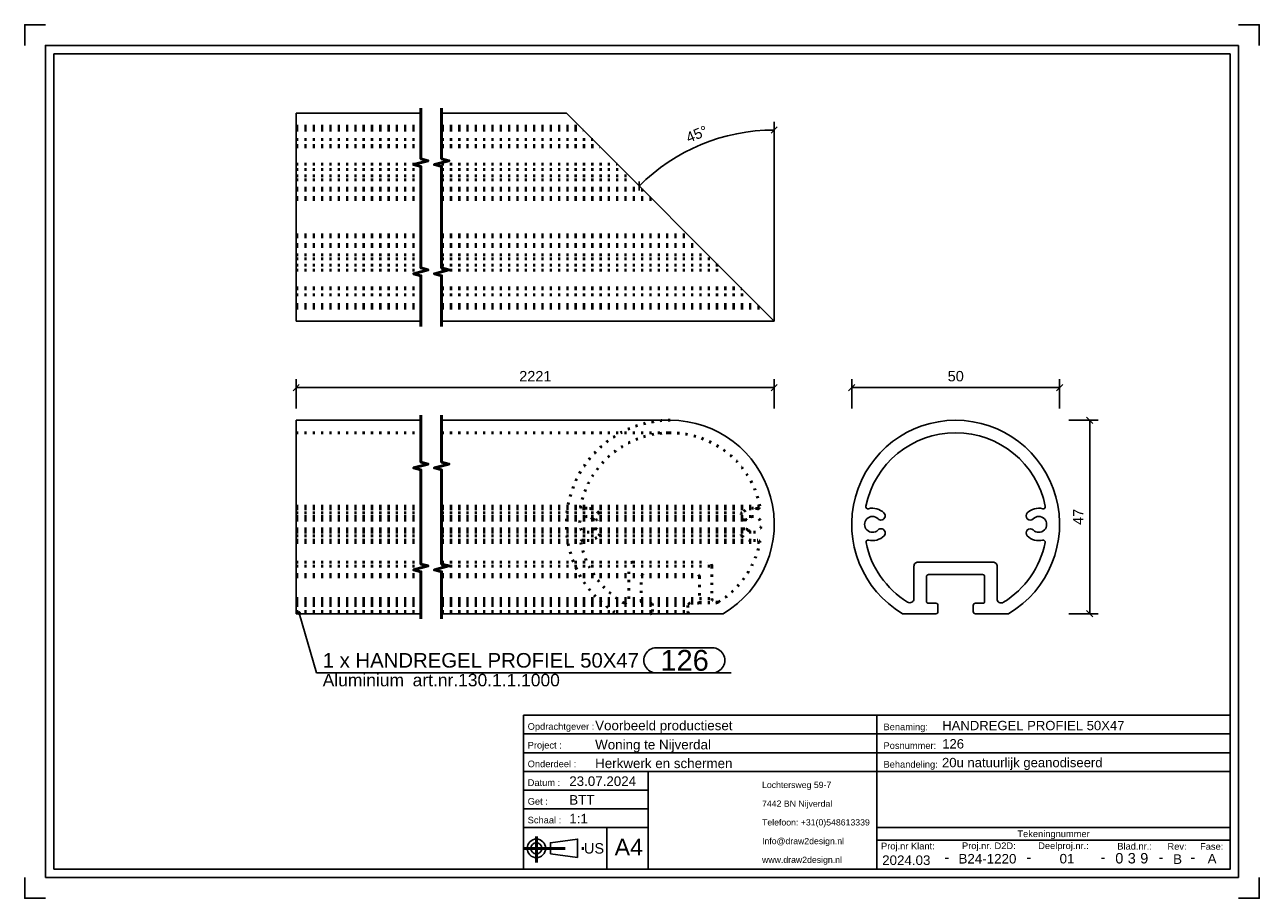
# Model space of a CAD drawing. Header units: millimetres. Extents: x 256 to 553, y -260 to -50.
import ezdxf
from ezdxf.enums import TextEntityAlignment as Align

# ---------------------------------------------------------------- set-up
doc = ezdxf.new("R2010")
doc.units = ezdxf.units.MM
doc.linetypes.add('DOT', pattern=[2, 0.5, -1.5])
doc.linetypes.add('STRICHPUNKT2', pattern=[18.5, 10, -4, 0.5, -4])
doc.layers.get('0').update_dxf_attribs({"linetype": 'CONTINUOUS'})
for name, color, linetype in [('DIM49', 4, 'CONTINUOUS'), ('TXT_ALL', 7, 'CONTINUOUS'), ('TXT_DIM49', 2, 'CONTINUOUS'), ('TXT_YELLOW', 2, 'CONTINUOUS')]:
    doc.layers.add(name, color=color, linetype=linetype)
doc.layers.add('LE_ALL', color=7, linetype='CONTINUOUS', lineweight=50)
doc.styles.add('ARIAL', font='arial.ttf')

# ---------------------------------------------------------------- blocks, each defined once
blk = doc.blocks.new('TFIELD_00005', base_point=(433.47, -250.77))
at = {"layer": 'TXT_YELLOW', "style": 'ARIAL'}
for s, p in [('Lochtersweg 59-7', (433.47, -232.77)), ('7442 BN Nijverdal', (433.47, -237.27)), ('Telefoon: +31(0)548613339', (433.47, -241.77)), ('Info@draw2design.nl', (433.47, -246.27)), ('www.draw2design.nl', (433.47, -250.77))]:
    blk.add_text(s, height=1.5, dxfattribs=at).set_placement(p, align=Align.MIDDLE_LEFT)
blk = doc.blocks.new('FLEX_00004', base_point=(446.28, -253.02))
blk.add_blockref('TFIELD_00005', (433.47, -250.77))
blk = doc.blocks.new('D2D_00003', base_point=(406.34, -251.17))
blk.add_blockref('FLEX_00004', (446.28, -253.02))
blk = doc.blocks.new('TFIELD_00007', base_point=(398, -247.72))
at = {"layer": 'TXT_YELLOW', "style": 'ARIAL'}
blk.add_text('A4', height=4, dxfattribs=at).set_placement((398, -247.72), align=Align.MIDDLE_LEFT)
blk = doc.blocks.new('FLEX_00006', base_point=(401.38, -247.72))
blk.add_blockref('TFIELD_00007', (398, -247.72))
blk = doc.blocks.new('TFIELD_00013', base_point=(390.62, -248.02))
at = {"layer": 'TXT_YELLOW', "style": 'ARIAL'}
blk.add_text('US', height=2.5, dxfattribs=at).set_placement((390.62, -248.02), align=Align.MIDDLE_LEFT)
blk = doc.blocks.new('FLEX_00012', base_point=(390.62, -248.02))
blk.add_blockref('TFIELD_00013', (390.62, -248.02))
blk = doc.blocks.new('US_00011', base_point=(380.53, -248.02))
blk.add_line((382.55, -249.36), (389.11, -250.25))
blk.add_lwpolyline([(382.55, -249.36), (382.55, -246.69), (389.11, -245.8), (389.11, -250.25)])
for radius in [2.22, 1.33]:
    blk.add_circle((379.19, -248.02), radius)
at = {"layer": 'LE_ALL', "color": 1, "linetype": 'STRICHPUNKT2'}
for p, q in [((379.19, -245.21), (379.19, -251.43)), ((376.09, -248.02), (390.96, -248.02))]:
    blk.add_line(p, q, dxfattribs=at)
blk.add_blockref('FLEX_00012', (390.62, -248.02))
blk = doc.blocks.new('SCHRIFE_00015', base_point=(387.09, -233.02))
for p, q in [((376.09, -216.02), (461.09, -216.02)), ((376.09, -216.02), (376.09, -253.02)), ((461.09, -216.02), (546.09, -216.02)), ((461.09, -253.02), (461.09, -216.02)), ((546.09, -216.02), (546.09, -253.02)), ((376.09, -220.52), (461.09, -220.52)), ((461.09, -220.52), (546.09, -220.52)), ((376.09, -225.02), (461.09, -225.02)), ((461.09, -225.02), (546.09, -225.02)), ((376.09, -229.52), (546.09, -229.52)), ((406.09, -229.52), (406.09, -253.02)), ((406.09, -234.02), (376.09, -234.02)), ((406.09, -238.52), (376.09, -238.52)), ((406.09, -243.02), (376.09, -243.02)), ((396.09, -243.02), (396.09, -253.02)), ((546.09, -243.02), (461.09, -243.02)), ((546.09, -246.02), (461.09, -246.02)), ((546.09, -253.02), (376.09, -253.02))]:
    blk.add_line(p, q)
at = {"layer": 'TXT_YELLOW', "style": 'ARIAL'}
for s, height, p in [('Voorbeeld productieset', 2.3, (393.32, -219.63)), ('HANDREGEL PROFIEL 50X47', 2.25, (476.81, -219.62)), ('Woning te Nijverdal', 2.3, (393.32, -224.23)), ('126', 2.25, (476.81, -224.02)), ('Herkwerk en schermen', 2.3, (393.32, -228.73)), ('20u natuurlijk geanodiseerd', 2.25, (476.76, -228.52)), ('23.07.2024', 2.3, (387.09, -233.02)), ('BTT', 2.3, (387.09, -237.52)), ('1:1', 2.3, (387.09, -242.02))]:
    blk.add_text(s, height=height, dxfattribs=at).set_placement(p)
for s, height, p in [('B24-1220', 2.3, (487.69, -251.67)), ('01', 2.3, (506.83, -251.65)), ('B', 2.3, (533.43, -251.76)), ('A', 2.3, (541.73, -251.66)), ('2024.03', 2.3, (468.17, -252.02)), ('-', 2.5, (477.92, -251.37)), ('-', 2.5, (497.66, -251.37)), ('-', 2.5, (515.49, -251.37)), ('-', 2.5, (529.43, -251.37)), ('-', 2.5, (537.08, -251.37))]:
    blk.add_text(s, height=height, dxfattribs=at).set_placement(p, align=Align.CENTER)
blk = doc.blocks.new('TFIELD_00019', base_point=(524.44, -250.4))
at = {"layer": 'TXT_ALL', "style": 'ARIAL'}
blk.add_text('9', height=2.5, dxfattribs=at).set_placement((524.44, -250.4), align=Align.MIDDLE_LEFT)
blk = doc.blocks.new('9_00018')
blk.add_blockref('TFIELD_00019', (524.44, -250.4))
blk = doc.blocks.new('TELLER1_00017')
blk.add_blockref('9_00018', (0, 0))
blk = doc.blocks.new('TFIELD_00022', base_point=(521.44, -250.4))
at = {"layer": 'TXT_ALL', "style": 'ARIAL'}
blk.add_text('3', height=2.5, dxfattribs=at).set_placement((521.44, -250.4), align=Align.MIDDLE_LEFT)
blk = doc.blocks.new('3_00021')
blk.add_blockref('TFIELD_00022', (521.44, -250.4))
blk = doc.blocks.new('TELLER2_00020')
blk.add_blockref('3_00021', (0, 0))
blk = doc.blocks.new('TFIELD_00025', base_point=(518.44, -250.4))
at = {"layer": 'TXT_ALL', "style": 'ARIAL'}
blk.add_text('0', height=2.5, dxfattribs=at).set_placement((518.44, -250.4), align=Align.MIDDLE_LEFT)
blk = doc.blocks.new('0_00024')
blk.add_blockref('TFIELD_00025', (518.44, -250.4))
blk = doc.blocks.new('TELLER3_00023')
blk.add_blockref('0_00024', (0, 0))
blk = doc.blocks.new('NL_00026', base_point=(377.09, -219.52))
at = {"layer": 'TXT_ALL', "color": 1, "style": 'ARIAL'}
blk.add_text('Tekeningnummer', height=1.6, dxfattribs=at).set_placement((503.59, -244.52), align=Align.MIDDLE_CENTER)
at = {"layer": 'TXT_YELLOW', "style": 'ARIAL'}
for s, p in [('Opdrachtgever :', (377.09, -219.52)), ('Benaming:', (462.69, -219.62)), ('Project :', (377.09, -224.02)), ('Posnummer:', (462.69, -224.12)), ('Onderdeel :', (377.09, -228.52)), ('Behandeling:', (462.69, -228.62)), ('Datum :', (377.09, -233.02)), ('Get :', (377.09, -237.52)), ('Schaal :', (377.09, -242.02)), ('Proj.nr. D2D:', (481.57, -248.2)), ('Deelproj.nr.:', (499.9, -248.19)), ('Proj.nr Klant:', (462.09, -248.27)), ('Blad.nr.:', (518.93, -248.31)), ('Rev:', (531, -248.36)), ('Fase:', (538.84, -248.36))]:
    blk.add_text(s, height=1.6, dxfattribs=at).set_placement(p)
blk = doc.blocks.new('SCHRIFE_00014')
for name, p in [('SCHRIFE_00015', (387.09, -233.02)), ('NL_00026', (377.09, -219.52)), ('TELLER3_00023', (0, 0)), ('TELLER2_00020', (0, 0)), ('TELLER1_00017', (0, 0))]:
    blk.add_blockref(name, p)
blk = doc.blocks.new('DINA4Q_00002', base_point=(546.09, -57.02))
for p, q in [((548.09, -55.02), (548.09, -255.02)), ((263.09, -253.02), (263.09, -57.02)), ((263.09, -57.02), (546.09, -57.02)), ((261.09, -255.02), (548.09, -255.02))]:
    blk.add_line(p, q)
for points in [[(256.09, -55.02), (256.09, -50.02), (261.09, -50.02)], [(548.09, -50.02), (553.09, -50.02), (553.09, -55.02)], [(261.09, -255.02), (261.09, -55.02), (548.09, -55.02)], [(546.09, -57.02), (546.09, -253.02), (263.09, -253.02)], [(256.09, -255.02), (256.09, -260.02), (261.09, -260.02)], [(548.09, -260.02), (553.09, -260.02), (553.09, -255.02)]]:
    blk.add_lwpolyline(points)
for name, p in [('SCHRIFE_00014', (0, 0)), ('D2D_00003', (406.34, -251.17)), ('US_00011', (380.53, -248.02)), ('FLEX_00006', (401.38, -247.72))]:
    blk.add_blockref(name, p)
blk = doc.blocks.new('_ZBL0040_00001')
blk.add_blockref('DINA4Q_00002', (546.09, -57.02))
blk = doc.blocks.new('_D1', base_point=(415.82, -78.47))
at = {"layer": 'DIM49', "color": 1}
for p, q in [((436.39, -121.3), (436.39, -73.36)), ((435.65, -76.12), (437.13, -74.6)), ((403.91, -87.75), (403.89, -89.87))]:
    blk.add_line(p, q, dxfattribs=at)
blk.add_ellipse((436.39, -121.3), major_axis=(0, -45.95), ratio=1, start_param=3.141593, end_param=3.926991, dxfattribs=at)
at = {"layer": 'TXT_DIM49', "style": 'ARIAL'}
for s, p in [('°', (419.37, -77)), ('45', (415.82, -78.47))]:
    blk.add_text(s, height=2.5, rotation=22.5001, dxfattribs=at).set_placement(p)
blk = doc.blocks.new('HANDREGEL PROFIEL 50X47_00031', base_point=(356.39, -83.54))
for p, q in [((321.39, -71.3), (351.39, -71.3)), ((321.39, -71.3), (321.39, -121.3)), ((356.39, -71.3), (386.39, -71.3)), ((436.39, -121.3), (386.39, -71.3)), ((321.39, -121.3), (351.39, -121.3)), ((356.39, -121.3), (436.39, -121.3))]:
    blk.add_line(p, q)
at = {"layer": 'LE_ALL', "color": 3, "linetype": 'DOT'}
for p, q in [((321.39, -74.4), (351.39, -74.4)), ((321.39, -74.73), (351.39, -74.73)), ((321.39, -74.74), (351.39, -74.74)), ((321.39, -74.75), (351.39, -74.75)), ((321.39, -75.34), (351.39, -75.34)), ((321.39, -75.36), (351.39, -75.36)), ((356.39, -74.4), (389.49, -74.4)), ((356.39, -74.73), (389.82, -74.73)), ((356.39, -74.74), (389.83, -74.74)), ((356.39, -74.75), (389.84, -74.75)), ((356.39, -75.34), (390.43, -75.34)), ((356.39, -75.36), (390.45, -75.36)), ((321.39, -77.64), (351.39, -77.64)), ((321.39, -77.64), (351.39, -77.64)), ((321.39, -79.06), (351.39, -79.06)), ((321.39, -79.06), (351.39, -79.06)), ((321.39, -79.35), (351.39, -79.35)), ((321.39, -79.35), (351.39, -79.35)), ((356.39, -77.64), (392.73, -77.64)), ((356.39, -77.64), (392.73, -77.64)), ((356.39, -79.06), (394.14, -79.06)), ((356.39, -79.06), (394.14, -79.06)), ((356.39, -79.35), (394.44, -79.35)), ((356.39, -79.35), (394.44, -79.35)), ((321.39, -83.54), (351.39, -83.54)), ((321.39, -84.81), (351.39, -84.81)), ((356.39, -83.54), (398.63, -83.54)), ((356.39, -84.81), (399.89, -84.81)), ((321.39, -86.33), (351.39, -86.33)), ((321.39, -87.33), (351.39, -87.33)), ((356.39, -86.33), (401.41, -86.33)), ((356.39, -87.33), (402.41, -87.33)), ((321.39, -89.33), (351.39, -89.33)), ((321.39, -89.83), (351.39, -89.83)), ((321.39, -91.55), (351.39, -91.55)), ((321.39, -92.05), (351.39, -92.05)), ((356.39, -89.33), (404.41, -89.33)), ((356.39, -89.83), (404.91, -89.83)), ((356.39, -91.55), (406.64, -91.55)), ((356.39, -92.05), (407.14, -92.05)), ((321.39, -100.55), (351.39, -100.55)), ((356.39, -100.55), (415.64, -100.55)), ((321.39, -101.05), (351.39, -101.05)), ((321.39, -102.83), (351.39, -102.83)), ((321.39, -103.33), (351.39, -103.33)), ((356.39, -101.05), (416.14, -101.05)), ((356.39, -102.83), (417.91, -102.83)), ((356.39, -103.33), (418.41, -103.33)), ((321.39, -105.33), (351.39, -105.33)), ((321.39, -106.33), (351.39, -106.33)), ((356.39, -105.33), (420.41, -105.33)), ((356.39, -106.33), (421.41, -106.33)), ((321.39, -107.85), (351.39, -107.85)), ((321.39, -109.06), (351.39, -109.06)), ((356.39, -107.85), (422.94, -107.85)), ((356.39, -109.06), (424.15, -109.06)), ((321.39, -113.24), (351.39, -113.24)), ((321.39, -113.25), (351.39, -113.25)), ((321.39, -113.52), (351.39, -113.52)), ((321.39, -113.55), (351.39, -113.55)), ((321.39, -114.96), (351.39, -114.96)), ((321.39, -114.96), (351.39, -114.96)), ((356.39, -113.24), (428.33, -113.24)), ((356.39, -113.25), (428.34, -113.25)), ((356.39, -113.52), (428.61, -113.52)), ((356.39, -113.55), (428.64, -113.55)), ((356.39, -114.96), (430.05, -114.96)), ((356.39, -114.96), (430.05, -114.96)), ((321.39, -117.25), (351.39, -117.25)), ((321.39, -117.26), (351.39, -117.26)), ((321.39, -117.86), (351.39, -117.86)), ((321.39, -117.87), (351.39, -117.87)), ((321.39, -117.87), (351.39, -117.87)), ((321.39, -118.2), (351.39, -118.2)), ((356.39, -117.25), (432.33, -117.25)), ((356.39, -117.26), (432.35, -117.26)), ((356.39, -117.86), (432.94, -117.86)), ((356.39, -117.87), (432.96, -117.87)), ((356.39, -117.87), (432.95, -117.87)), ((356.39, -118.2), (433.29, -118.2))]:
    blk.add_line(p, q, dxfattribs=at)
blk.add_blockref('_D1', (415.82, -78.47))
blk = doc.blocks.new('HANDREGEL PROFIEL 50X47_00030')
blk.add_blockref('HANDREGEL PROFIEL 50X47_00031', (356.39, -83.54))
blk = doc.blocks.new('Handregel_00029')
blk.add_blockref('HANDREGEL PROFIEL 50X47_00030', (0, 0))
blk = doc.blocks.new('_A3D0099_00028')
blk.add_blockref('Handregel_00029', (0, 0))
blk = doc.blocks.new('_SHORTEN_00032', base_point=(351.39, -122.55))
at = {"layer": 'LE_ALL', "color": 4}
for points in [[(351.39, -122.55), (351.39, -110.36), (349.64, -109.9), (353.14, -108.96), (351.39, -108.49), (351.39, -84.11), (349.64, -83.65), (353.14, -82.71), (351.39, -82.24), (351.39, -70.05)], [(356.39, -122.55), (356.39, -110.36), (354.64, -109.9), (358.14, -108.96), (356.39, -108.49), (356.39, -84.11), (354.64, -83.65), (358.14, -82.71), (356.39, -82.24), (356.39, -70.05)]]:
    blk.add_lwpolyline(points, dxfattribs=at)
blk = doc.blocks.new('_ANS0099_00027')
for name, p in [('_SHORTEN_00032', (351.39, -122.55)), ('_A3D0099_00028', (0, 0))]:
    blk.add_blockref(name, p)
blk = doc.blocks.new('_D2', base_point=(375.05, -135.76))
at = {"layer": 'DIM49', "color": 1}
for p, q in [((322.14, -136.51), (320.64, -138.01)), ((321.39, -142.26), (321.39, -135.26)), ((435.64, -138.01), (437.14, -136.51)), ((436.39, -142.26), (436.39, -135.26)), ((321.39, -137.26), (436.39, -137.26))]:
    blk.add_line(p, q, dxfattribs=at)
at = {"layer": 'TXT_DIM49', "style": 'ARIAL'}
blk.add_text('2221', height=2.5, dxfattribs=at).set_placement((375.05, -135.76))
blk = doc.blocks.new('SHAPE_00051', base_point=(322.1, -191.46))
at = {"layer": 'DIM49', "color": 3}
for p, q in [((321.84, -191.42), (322.35, -191.42)), ((321.89, -191.62), (322.3, -191.62)), ((322.21, -191.22), (321.99, -191.22)), ((322.1, -191.46), (326.28, -205.82)), ((408.01, -199.82), (421.53, -199.82)), ((326.28, -205.82), (426.03, -205.82)), ((421.53, -205.82), (408.01, -205.82))]:
    blk.add_line(p, q, dxfattribs=at)
blk.add_lwpolyline([(321.96, -191.23), (321.91, -191.28), (321.86, -191.33), (321.84, -191.39), (321.83, -191.46), (321.84, -191.53), (321.87, -191.59), (321.91, -191.65), (321.97, -191.69), (322.03, -191.71), (322.1, -191.72), (322.17, -191.71), (322.23, -191.68), (322.29, -191.64), (322.33, -191.58), (322.35, -191.52), (322.36, -191.45), (322.35, -191.38), (322.32, -191.32), (322.28, -191.27), (322.22, -191.23), (322.16, -191.2), (322.09, -191.19), (322.02, -191.2)], close=True, dxfattribs=at)
for centre, start_param, end_param in [((408.01, -202.82), 1.570796, 4.712389), ((421.53, -202.82), 4.712389, 7.853982)]:
    blk.add_ellipse(centre, major_axis=(3, 0), ratio=1, start_param=start_param, end_param=end_param, dxfattribs=at)
at = {"layer": 'TXT_DIM49', "style": 'ARIAL'}
for s, height, p in [('1 x HANDREGEL PROFIEL 50X47', 3.5, (327.78, -202.82)), ('126', 5, (409.01, -202.82)), ('Aluminium', 3, (327.78, -207.57)), ('art.nr.130.1.1.1000', 3, (349.42, -207.57))]:
    blk.add_text(s, height=height, dxfattribs=at).set_placement(p, align=Align.MIDDLE_LEFT)
blk = doc.blocks.new('HANDREGEL PROFIEL 50X47_00037', base_point=(411.39, -145.11))
for p, q in [((321.39, -145.11), (321.39, -191.61)), ((321.39, -145.11), (351.39, -145.11)), ((356.39, -145.11), (411.39, -145.11)), ((321.39, -191.61), (351.39, -191.61)), ((356.39, -191.61), (424.15, -191.61))]:
    blk.add_line(p, q)
blk.add_arc((411.39, -170.11), 25, -59.3166, 90)
at = {"layer": 'LE_ALL', "color": 3, "linetype": 'DOT'}
for p, q in [((321.39, -148.11), (351.39, -148.11)), ((356.39, -148.11), (411.39, -148.11)), ((321.39, -165.78), (351.39, -165.78)), ((321.39, -165.78), (351.39, -165.78)), ((321.39, -166.25), (351.39, -166.25)), ((356.39, -165.78), (432.96, -165.78)), ((356.39, -165.78), (389.82, -165.78)), ((356.39, -166.25), (431.39, -166.25)), ((321.39, -166.37), (351.39, -166.37)), ((321.39, -166.37), (351.39, -166.37)), ((321.39, -166.38), (351.39, -166.38)), ((321.39, -166.38), (351.39, -166.38)), ((321.39, -167.39), (351.39, -167.39)), ((321.39, -167.39), (351.39, -167.39)), ((321.39, -168.25), (351.39, -168.25)), ((321.39, -168.8), (351.39, -168.8)), ((321.39, -168.8), (351.39, -168.8)), ((321.39, -169.09), (351.39, -169.09)), ((321.39, -169.09), (351.39, -169.09)), ((356.39, -166.37), (390.43, -166.37)), ((356.39, -166.37), (432.35, -166.37)), ((356.39, -166.38), (432.47, -166.38)), ((356.39, -166.38), (390.31, -166.38)), ((356.39, -167.39), (428.64, -167.39)), ((356.39, -167.39), (394.14, -167.39)), ((356.39, -168.25), (431.39, -168.25)), ((356.39, -168.8), (392.73, -168.8)), ((356.39, -168.8), (430.05, -168.8)), ((356.39, -169.09), (429.34, -169.09)), ((356.39, -169.09), (393.44, -169.09)), ((432.35, -166.37), (432.47, -166.38)), ((321.39, -171.19), (351.39, -171.19)), ((321.39, -171.2), (351.39, -171.2)), ((321.39, -171.49), (351.39, -171.49)), ((321.39, -171.49), (351.39, -171.49)), ((321.39, -172.05), (351.39, -172.05)), ((356.39, -171.19), (429.33, -171.19)), ((356.39, -171.2), (393.44, -171.2)), ((356.39, -171.49), (392.73, -171.49)), ((356.39, -171.49), (430.05, -171.49)), ((356.39, -172.05), (431.39, -172.05)), ((321.39, -172.88), (351.39, -172.88)), ((321.39, -172.91), (351.39, -172.91)), ((321.39, -173.92), (351.39, -173.92)), ((321.39, -173.92), (351.39, -173.92)), ((321.39, -173.93), (351.39, -173.93)), ((321.39, -173.93), (351.39, -173.93)), ((321.39, -174.05), (351.39, -174.05)), ((321.39, -174.52), (351.39, -174.52)), ((321.39, -174.52), (351.39, -174.52)), ((356.39, -172.88), (428.61, -172.88)), ((356.39, -172.91), (394.14, -172.91)), ((356.39, -173.92), (432.45, -173.92)), ((356.39, -173.92), (390.33, -173.92)), ((356.39, -173.93), (390.45, -173.93)), ((356.39, -173.93), (432.33, -173.93)), ((356.39, -174.05), (431.39, -174.05)), ((356.39, -174.52), (432.94, -174.52)), ((356.39, -174.52), (389.84, -174.52)), ((432.45, -173.92), (432.33, -173.93)), ((321.39, -179.21), (351.39, -179.21)), ((321.39, -180.21), (351.39, -180.21)), ((356.39, -179.21), (420.41, -179.21)), ((356.39, -180.21), (421.41, -180.21)), ((321.39, -182.21), (351.39, -182.21)), ((321.39, -182.71), (351.39, -182.71)), ((356.39, -182.21), (417.91, -182.21)), ((356.39, -182.71), (418.41, -182.71)), ((418.41, -182.71), (418.41, -188.61)), ((321.39, -187.98), (351.39, -187.98)), ((321.39, -188.01), (351.39, -188.01)), ((321.39, -188.61), (351.39, -188.61)), ((321.39, -188.83), (351.39, -188.83)), ((321.39, -188.86), (351.39, -188.86)), ((321.39, -188.98), (351.39, -188.98)), ((321.39, -189.01), (351.39, -189.01)), ((321.39, -189.11), (351.39, -189.11)), ((321.39, -189.61), (351.39, -189.61)), ((356.39, -187.98), (421.41, -187.98)), ((356.39, -188.01), (401.41, -188.01)), ((356.39, -188.61), (418.41, -188.61)), ((356.39, -188.83), (422.94, -188.83)), ((356.39, -188.86), (399.89, -188.86)), ((356.39, -188.98), (422.41, -188.98)), ((356.39, -189.01), (400.41, -189.01)), ((356.39, -189.11), (417.91, -189.11)), ((356.39, -189.61), (415.64, -189.61)), ((415.64, -189.61), (415.64, -191.11)), ((321.39, -191.11), (351.39, -191.11)), ((356.39, -191.11), (415.64, -191.11))]:
    blk.add_line(p, q, dxfattribs=at)
for points in [[(432.47, -166.38, 0.473415), (432.96, -165.78, 0.357391), (411.39, -148.11)], [(390.31, -166.38, 0.06212), (390.43, -166.37, -0.06212), (391.39, -166.25)], [(429.34, -169.09, -0.668616), (428.64, -167.39, -0.198598), (431.39, -166.25)], [(393.44, -169.09, -0.198585), (392.73, -168.8, 0.198585), (391.39, -168.25)], [(391.39, -172.05, 0.198584), (392.73, -171.49, -0.198584), (393.44, -171.2)], [(431.39, -174.05, -0.201418), (428.61, -172.88, -0.660916), (429.33, -171.19)], [(389.84, -174.52, 0.207687), (399.89, -188.86, 0.138346), (400.41, -189.01)], [(391.39, -174.05, -0.061122), (390.45, -173.93, 0.061122), (390.33, -173.92)], [(422.41, -188.98, 0.139072), (422.94, -188.83, 0.206945), (432.94, -174.52, 0.474633), (432.45, -173.92)], [(401.41, -188.01), (401.41, -180.21, -0.414214), (402.41, -179.21)], [(421.41, -180.21), (421.41, -187.98, 0.414214), (422.41, -188.98)], [(404.91, -189.11, -0.414214), (404.41, -188.61), (404.41, -182.71, -0.414214), (404.91, -182.21)], [(406.64, -191.61, 0.414214), (407.14, -191.11), (407.14, -189.61, 0.414214), (406.64, -189.11)]]:
    blk.add_lwpolyline(points, format="xyb", dxfattribs=at)
for centre, radius, start, end in [((411.39, -170.11), 25, 90, -120.6834), ((411.39, -170.11), 22, 90, 168.6658), ((390.31, -165.88), 0.5, 168.6658, -90), ((391.39, -170.15), 3.9, 45.0722, 90), ((431.39, -170.15), 3.9, 75.7825, 90), ((391.39, -170.15), 1.9, 90, -90), ((393.44, -168.09), 1, -90, 45.0722), ((429.34, -168.09), 1, -90, -45.0693), ((431.39, -170.15), 1.9, 90, 134.9307), ((431.39, -170.15), 1.9, -90, 90), ((393.44, -172.2), 1, -45.0724, 90), ((429.33, -172.19), 1, 43.8455, 90), ((431.39, -170.15), 1.9, -134.918, -90), ((390.33, -174.42), 0.5, 90, -168.4378), ((391.39, -170.15), 3.9, -90, -45.0724), ((431.39, -170.15), 3.9, -90, -76.0105), ((420.41, -180.21), 1, 0, 90), ((417.91, -182.71), 0.5, 0, 90), ((400.41, -188.01), 1, -90, 0), ((416.14, -189.61), 0.5, 90, 180), ((417.91, -188.61), 0.5, -90, 0), ((416.14, -191.11), 0.5, 180, -90)]:
    blk.add_arc(centre, radius, start, end, dxfattribs=at)
for name, p in [('_D2', (375.05, -135.76)), ('SHAPE_00051', (322.1, -191.46))]:
    blk.add_blockref(name, p)
blk = doc.blocks.new('HANDREGEL PROFIEL 50X47_00036')
blk.add_blockref('HANDREGEL PROFIEL 50X47_00037', (411.39, -145.11))
blk = doc.blocks.new('Handregel_00035')
blk.add_blockref('HANDREGEL PROFIEL 50X47_00036', (0, 0))
blk = doc.blocks.new('_A3D0100_00034')
blk.add_blockref('Handregel_00035', (0, 0))
blk = doc.blocks.new('_SHORTEN_00038', base_point=(351.39, -192.86))
at = {"layer": 'LE_ALL', "color": 4}
for points in [[(351.39, -192.86), (351.39, -181.54), (349.64, -181.08), (353.14, -180.14), (351.39, -179.67), (351.39, -157.04), (349.64, -156.58), (353.14, -155.64), (351.39, -155.17), (351.39, -143.86)], [(356.39, -192.86), (356.39, -181.54), (354.64, -181.08), (358.14, -180.14), (356.39, -179.67), (356.39, -157.04), (354.64, -156.58), (358.14, -155.64), (356.39, -155.17), (356.39, -143.86)]]:
    blk.add_lwpolyline(points, dxfattribs=at)
blk = doc.blocks.new('_ANS0100_00033')
for name, p in [('_A3D0100_00034', (0, 0)), ('_SHORTEN_00038', (351.39, -192.86))]:
    blk.add_blockref(name, p)
blk = doc.blocks.new('_D3', base_point=(478.12, -135.76))
at = {"layer": 'DIM49', "color": 1}
for p, q in [((455.79, -136.51), (454.29, -138.01)), ((455.04, -142.26), (455.04, -135.26)), ((504.29, -138.01), (505.79, -136.51)), ((505.04, -142.26), (505.04, -135.26)), ((505.04, -137.26), (455.04, -137.26))]:
    blk.add_line(p, q, dxfattribs=at)
at = {"layer": 'TXT_DIM49', "style": 'ARIAL'}
blk.add_text('50', height=2.5, dxfattribs=at).set_placement((478.12, -135.76))
blk = doc.blocks.new('_D4', base_point=(510.79, -170.28))
at = {"layer": 'DIM49', "color": 1}
for p, q in [((507.29, -145.11), (514.29, -145.11)), ((513.04, -145.86), (511.54, -144.36)), ((512.29, -191.61), (512.29, -145.11)), ((507.29, -191.61), (514.29, -191.61)), ((511.54, -190.86), (513.04, -192.36))]:
    blk.add_line(p, q, dxfattribs=at)
at = {"layer": 'TXT_DIM49', "style": 'ARIAL'}
blk.add_text('47', height=2.5, rotation=90.0002, dxfattribs=at).set_placement((510.79, -170.28))
blk = doc.blocks.new('HANDREGEL PROFIEL 50X47_00043', base_point=(490.01, -188.01))
for points in [[(467.28, -191.61, -3.644957), (492.79, -191.61), (484.79, -191.61, -0.414214), (484.29, -191.11), (484.29, -189.61, -0.414214), (484.79, -189.11), (486.51, -189.11, 0.414214), (487.01, -188.61), (487.01, -182.71, 0.414214), (486.51, -182.21), (473.51, -182.21, 0.414214), (473.01, -182.71), (473.01, -188.61, 0.414214), (473.51, -189.11), (475.29, -189.11, -0.414214), (475.79, -189.61), (475.79, -191.11, -0.414214), (475.29, -191.61)], [(490.01, -188.01), (490.01, -180.21, 0.414214), (489.01, -179.21), (471.01, -179.21, 0.414214), (470.01, -180.21), (470.01, -187.98, -0.587106), (468.48, -188.83, -0.206945), (458.48, -174.52, -0.551755), (459.09, -173.93, 0.265807), (462.82, -172.88, 1), (461.38, -171.49, -2.409712), (461.38, -168.8, 1), (462.79, -167.39, 0.263969), (459.08, -166.37, -0.551755), (458.46, -165.78, -0.81945), (501.61, -165.78, -0.551761), (500.99, -166.37, 0.263961), (497.28, -167.39, 1), (498.69, -168.8, -2.40991), (498.69, -171.49, 1), (497.28, -172.91, 0.262896), (500.98, -173.93, -0.551761), (501.59, -174.52, -0.207687), (491.53, -188.86, -0.586149)]]:
    blk.add_lwpolyline(points, format="xyb", close=True)
for name, p in [('_D3', (478.12, -135.76)), ('_D4', (510.79, -170.28))]:
    blk.add_blockref(name, p)
blk = doc.blocks.new('HANDREGEL PROFIEL 50X47_00042')
blk.add_blockref('HANDREGEL PROFIEL 50X47_00043', (490.01, -188.01))
blk = doc.blocks.new('Handregel_00041')
blk.add_blockref('HANDREGEL PROFIEL 50X47_00042', (0, 0))
blk = doc.blocks.new('_A3D0101_00040')
blk.add_blockref('Handregel_00041', (0, 0))
blk = doc.blocks.new('_ANS0101_00039')
blk.add_blockref('_A3D0101_00040', (0, 0))

msp = doc.modelspace()

# ---------------------------------------------------------------- block references
for name in ['_ZBL0040_00001', '_ANS0099_00027', '_ANS0100_00033', '_ANS0101_00039']:
    msp.add_blockref(name, (0, 0))

doc.saveas('drawing.dxf')
